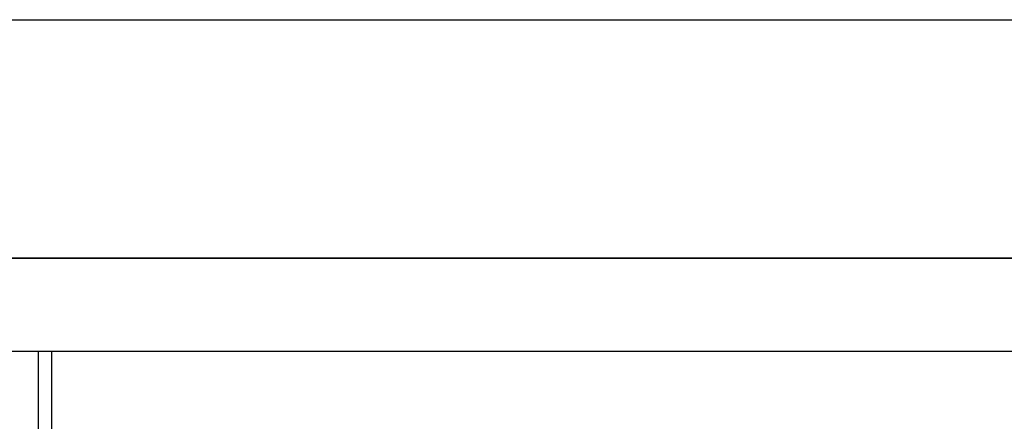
# Model space of a CAD drawing. Header units: millimetres. Extents: x -575 to 575, y -439 to 445.
# Tile 6 of 20: x -387 to -206, y 66 to 140. Entities that reach past the tile are written whole.
import ezdxf

# ---------------------------------------------------------------- set-up
doc = ezdxf.new("R2010")
doc.units = ezdxf.units.MM
doc.layers.add('HIDDEN', color=7, linetype='Continuous')
doc.layers.add('THICK', color=7, linetype='Continuous')

msp = doc.modelspace()

# ---------------------------------------------------------------- linework, layer by layer
at = {"layer": 'HIDDEN'}
for p, q in [((0, 96.08), (-575, 96.08)), ((-381.25, 53.22), (-381.25, 79)), ((-381.25, 79), (381.25, 79))]:
    msp.add_line(p, q, dxfattribs=at)
at = {"layer": 'THICK'}
for p, q in [((-531.2, 139.88), (0, 139.88)), ((-575, 96.08), (0, 96.08)), ((-575, 79), (575, 79)), ((-383.75, 79), (-383.75, 53.15))]:
    msp.add_line(p, q, dxfattribs=at)

doc.saveas('drawing.dxf')
